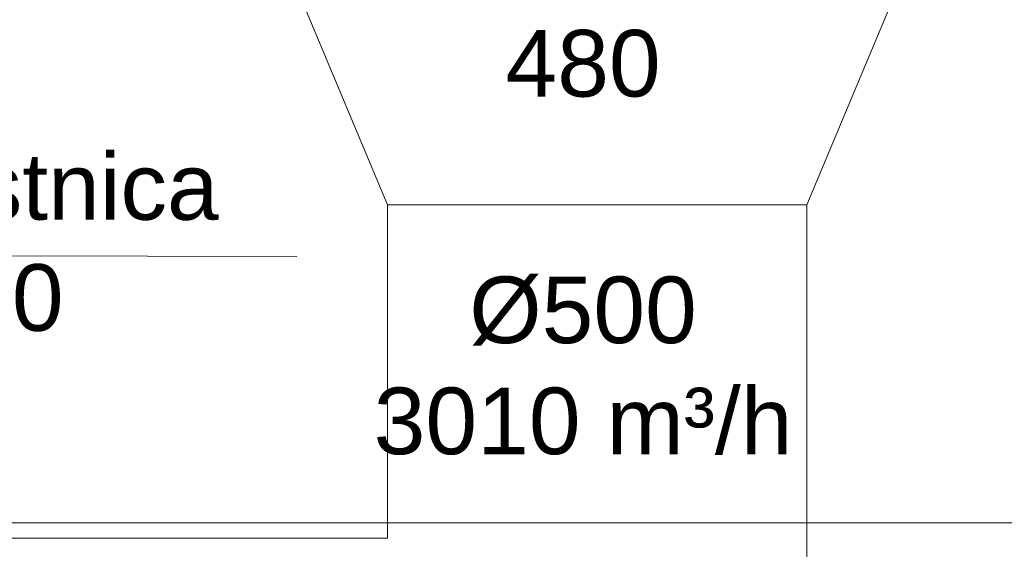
# Model space of a CAD drawing. Header units: millimetres. Extents: x -740 to 33545, y 5178 to 22494.
# Tile 54 of 256: x 9247 to 9395, y 6333 to 6413. Entities that reach past the tile are written whole.
import ezdxf
from ezdxf.lldxf.tags import DXFTag

# ---------------------------------------------------------------- set-up
doc = ezdxf.new("R2010")
doc.units = ezdxf.units.MM
doc.header["$MEASUREMENT"] = 0
doc.linetypes.add('CENTERX2', pattern=[101.60000000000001, 63.5, -12.7, 12.7, -12.7])
for name, color, linetype, lineweight in [('_IS_EKO_opis', 7, 'Continuous', 18), ('_IS_Wywiew', 1, 'Continuous', 20), ('l.przerywana', 252, 'ICAD_ISO03W100', 5)]:
    doc.layers.add(name, color=color, linetype=linetype, lineweight=lineweight)
doc.layers.add('_IS_EKO_Opis_Wentylacja', color=7, linetype='CENTERX2')
doc.styles.add('Arial', font='arial.ttf')
doc.styles.add('Arial_1', font='arial.ttf')
doc.styles.add('styl2', font='simplex.shx')
tags = doc.linetypes.add('ICAD_ISO03W100', pattern=[30, 12, -18]).pattern_tags.tags
tags[6:7] = [DXFTag(74, 4), DXFTag(75, 0), DXFTag(340, '0'), DXFTag(46, 1.0), DXFTag(50, 0.0), DXFTag(44, 0.0), DXFTag(45, 0.0)]
tags[4:5] = [DXFTag(74, 4), DXFTag(75, 0), DXFTag(340, '0'), DXFTag(46, 1.0), DXFTag(50, 0.0), DXFTag(44, 0.0), DXFTag(45, 0.0)]
doc.dimstyles.new('Skala 1-100', dxfattribs={"dimtxt": 17, "dimasz": 7, "dimexe": 1, "dimexo": 1, "dimgap": 1.5, "dimtad": 1, "dimdec": 1, "dimrnd": 0.5, "dimtxsty": 'styl2', "dimblk": 'ARCHTICK', "dimcen": 7, "dimadec": 0, "dimazin": 0, "dimtfac": 1, "dimtdec": 1, "dimtmove": 1, "dimatfit": 3, "dimldrblk": 'ARCHTICK', "dimfxl": 0, "dimlwd": -1, "dimlwe": -1, "dimarcsym": 0})

# ---------------------------------------------------------------- blocks, each defined once
blk = doc.blocks.new('_ArchTick')
at = {"color": 0, "linetype": 'ByBlock', "const_width": 0.15}
blk.add_lwpolyline([(-0.5, -0.5), (0.5, 0.5)], dxfattribs=at)

msp = doc.modelspace()

# ---------------------------------------------------------------- linework, layer by layer
at = {"layer": '_IS_Wywiew'}
for p, q in [((9289.943368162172, 6414.854763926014), (9302.493368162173, 6384.854763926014)), ((9365.493368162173, 6384.854763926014), (9378.043368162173, 6414.854763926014)), ((9302.493368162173, 6384.854763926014), (9302.493368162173, 6334.854763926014)), ((9302.493368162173, 6384.854763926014), (9365.493368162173, 6384.854763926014)), ((9365.493368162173, 6384.854763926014), (9365.493368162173, 6284.854763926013)), ((9302.493368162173, 6334.854763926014), (9181.207509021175, 6334.854763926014))]:
    msp.add_line(p, q, dxfattribs=at)
at = {"layer": 'l.przerywana'}
msp.add_lwpolyline([(9131.06329168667, 7438.519577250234), (9131.06329168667, 6337.155941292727), (11598.44692764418, 6337.155941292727), (11598.44692764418, 7444.312910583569), (11370.12995835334, 7444.312910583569), (11370.12995835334, 6904.139577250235), (9353.842117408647, 6904.139577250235), (9353.842117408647, 7438.519577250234)], close=True, dxfattribs=at)

# ---------------------------------------------------------------- texts
at = {"layer": '_IS_EKO_opis', "linetype": 'ByBlock', "lineweight": 15, "insert": (9236.780946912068, 6392.63919569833, -892.3999999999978), "char_height": 10, "width": 106.3031432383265, "attachment_point": 2, "style": 'Arial_1'}
msp.add_mtext('Przepustnica %%C250', dxfattribs=at)
at = {"layer": '_IS_EKO_Opis_Wentylacja', "char_height": 10, "width": 108.1234153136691, "attachment_point": 2, "style": 'Arial'}
for s, insert in [('861\\P480', (9331.876310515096, 6427.79344553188)), ('%%C500\\P3010 m³/h', (9331.876310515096, 6374.123141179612))]:
    msp.add_mtext(s, dxfattribs=dict(at, insert=insert))

# ---------------------------------------------------------------- leaders
at = {"layer": '_IS_EKO_opis', "linetype": 'ByBlock', "lineweight": 15}
msp.add_leader([(9116.825892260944, 6402.3579835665), (9195.575435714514, 6377.29453660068), (9288.894817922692, 6377.12881119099)], dimstyle='Skala 1-100', override={"dimtxt": 300, "dimasz": 200, "dimexe": 4, "dimfxl": 1, "dimfxlon": 0}, dxfattribs=at)

doc.saveas('drawing.dxf')
